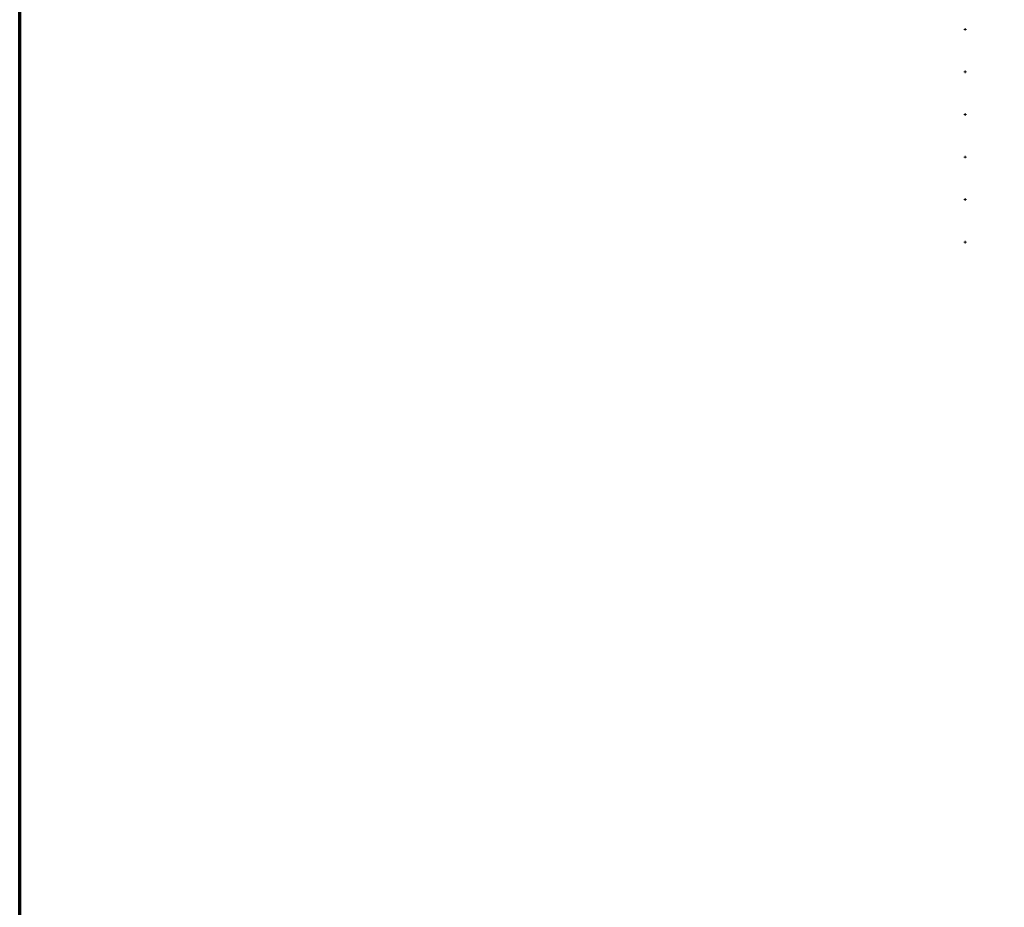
# Model space of a CAD drawing. Header units: millimetres. Extents: x 366033 to 446362, y 4247208 to 4265071.
# Tile 73 of 159: x 434111 to 435267, y 4254942 to 4255985. Entities that reach past the tile are written whole.
import ezdxf

# ---------------------------------------------------------------- set-up
doc = ezdxf.new("R2010")
doc.units = ezdxf.units.MM
doc.layers.add('GEODS_POINT_GRID#_B', color=7, linetype='Continuous', true_color=0x000000)

# ---------------------------------------------------------------- blocks, each defined once
blk = doc.blocks.new('CrossCoord_m1')
at = {"layer": 'GEODS_POINT_GRID#_B', "color": 3, "lineweight": 20, "true_color": 0x00ff00, "flags": 128}
for points in [[(-3, 0), (3, 0)], [(0, 3), (0, -3)]]:
    blk.add_lwpolyline(points, dxfattribs=at)

msp = doc.modelspace()

# ---------------------------------------------------------------- linework, layer by layer
at = {"color": 4, "lineweight": 70}
msp.add_lwpolyline([(434110.555, 4259160.076), (437507.764, 4259160.076), (437507.764, 4247207.872), (434110.555, 4247207.872)], close=True, dxfattribs=at)

# ---------------------------------------------------------------- block references
at = {"layer": 'GEODS_POINT_GRID#_B', "color": 3, "true_color": 0x00ff00, "xscale": 0.5, "yscale": 0.5, "zscale": 0.5}
for p in [(435221.06, 4255973.469), (435221.06, 4255923.469), (435221.06, 4255873.469), (435221.06, 4255823.469), (435221.06, 4255773.469), (435221.06, 4255723.469)]:
    msp.add_blockref('CrossCoord_m1', p, dxfattribs=at)

doc.saveas('drawing.dxf')
